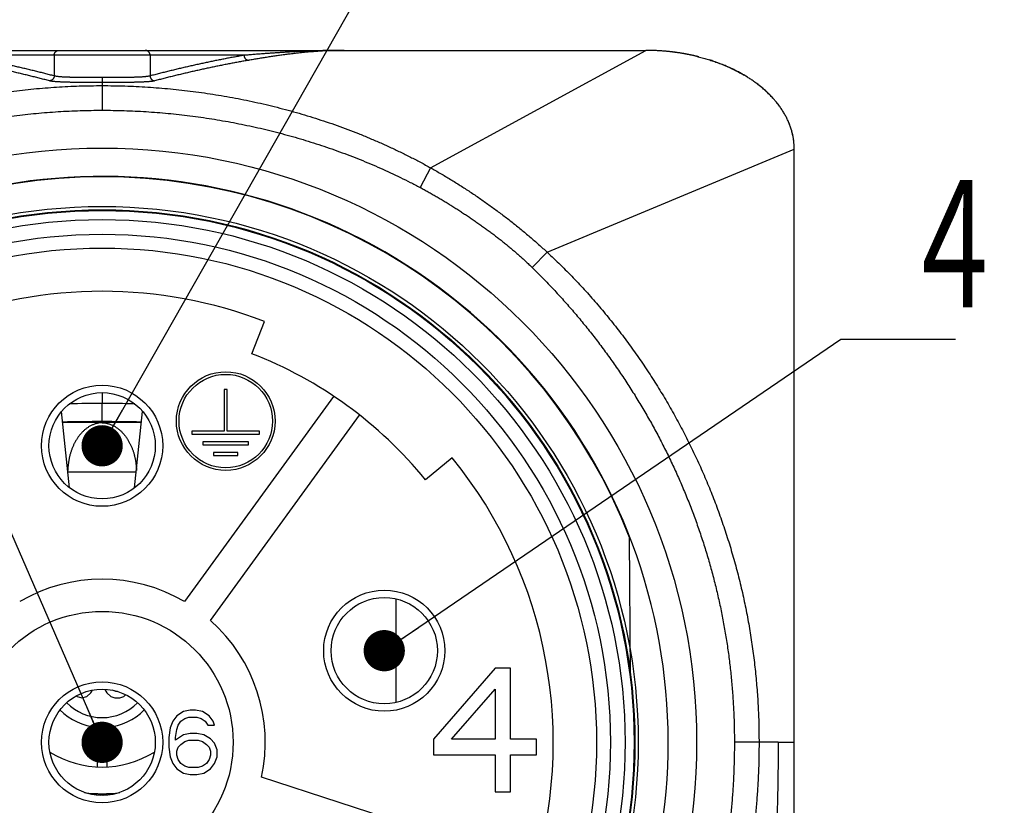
# Model space of a CAD drawing. Header units: millimetres. Extents: x 0 to 1071, y 0 to 742.
# Tile 13 of 127: x 325 to 358, y 223 to 250. Entities that reach past the tile are written whole.
import ezdxf

# ---------------------------------------------------------------- set-up
doc = ezdxf.new("R2010")
doc.units = ezdxf.units.MM
doc.header["$LTSCALE"] = 0.454724
for name, color, linetype in [('NoLayerName_001', 7, 'Continuous'), ('NoLayerName_004', 7, 'Continuous'), ('NoLayerName_006', 7, 'Continuous'), ('NoLayerName_007', 7, 'Continuous')]:
    doc.layers.add(name, color=color, linetype=linetype)
doc.styles.get("Standard").update_dxf_attribs({"font": 'txt', "bigfont": 'extfont2'})
doc.dimstyles.get("Standard").update_dxf_attribs({"dimtxt": 2.5, "dimasz": 2.5, "dimexe": 1, "dimexo": 1, "dimtad": 1, "dimdec": 3, "dimzin": 0, "dimdsep": 46, "dimtxsty": 'Standard', "dimcen": 2.5, "dimadec": 3, "dimazin": 0, "dimtfac": 0.75, "dimtdec": 3, "dimtmove": 0, "dimatfit": 3, "dimfxl": 1, "dimarcsym": 0})

msp = doc.modelspace()

# ---------------------------------------------------------------- linework, layer by layer
at = {"layer": 'NoLayerName_001', "color": 7, "linetype": 'Continuous', "lineweight": 25}
for p, q in [((308.7628, 248.821), (346.0406, 248.821)), ((332.537, 238.4188), (332.9637, 239.5255)), ((335.3366, 236.9572), (330.2269, 229.9242)), ((326.2879, 233.8246), (326.0131, 236.4388)), ((328.5154, 233.8246), (328.7902, 236.4388)), ((331.1179, 229.2768), (336.2277, 236.3098)), ((339.4036, 234.8467), (338.4829, 234.0989)), ((345.512, 227.4131), (345.4709, 232.1267)), ((326.8764, 226.667), (327.0141, 226.7968)), ((327.0141, 226.7968), (327.071, 226.8862)), ((327.4898, 226.9145), (327.5648, 226.7968)), ((327.5648, 226.7968), (327.7024, 226.667)), ((327.8676, 226.8401), (327.7575, 226.8833)), ((327.9266, 226.8401), (327.8676, 226.8401)), ((326.5206, 226.6909), (326.546, 226.667)), ((326.546, 226.667), (326.7112, 226.6238)), ((326.7112, 226.6238), (326.8764, 226.667)), ((327.7024, 226.667), (327.8401, 226.6238)), ((327.8401, 226.6238), (328.0053, 226.6238)), ((328.0053, 226.6238), (328.143, 226.667)), ((328.143, 226.667), (328.2076, 226.728)), ((327.2322, 225.6142), (327.2322, 224.2558)), ((327.5711, 224.2558), (327.5711, 225.6142)), ((342.2676, 220.8476), (332.864, 223.903))]:
    msp.add_line(p, q, dxfattribs=at)
at = {"layer": 'NoLayerName_001', "color": 8, "linetype": 'Continuous', "lineweight": 25}
for p, q in [((338.6565, 244.7979), (346.0407, 248.821)), ((332.2639, 248.6516), (322.5394, 248.6516)), ((325.7571, 248.6516), (325.7571, 247.9452)), ((329.0462, 248.6516), (329.0462, 247.9452)), ((327.4017, 247.8876), (327.4017, 246.7687)), ((342.6555, 241.9008), (351.1241, 245.4321)), ((338.6565, 244.7979), (338.2977, 244.1223)), ((342.6555, 241.9008), (342.1424, 241.3751)), ((327.4017, 237.0888), (327.4017, 237.0101)), ((327.4017, 237.0101), (327.4017, 236.8683)), ((327.4017, 236.8683), (327.4017, 236.7191)), ((327.4017, 236.0942), (327.4017, 236.7191)), ((327.4017, 236.0541), (327.4017, 236.0942)), ((328.5817, 234.3599), (326.2216, 234.3599)), ((337.4736, 226.4674), (337.4736, 230.0154)), ((350.5714, 225.0988), (349.0716, 225.0988))]:
    msp.add_line(p, q, dxfattribs=at)
at = {"layer": 'NoLayerName_001', "color": 7, "linetype": 'Continuous', "lineweight": 25}
for radius in [20.3757, 18.372, 17.4189, 16.9444, 4.4903, 2.0757, 1.8215]:
    msp.add_circle((327.4017, 225.0988), radius, dxfattribs=at)
for centre, radius, start, end in [((327.4017, 225.0987), 19.3879, 21.25332, 158.74668), ((327.4017, 225.0988), 15.4618, 68.91667, 111.08333), ((327.4017, 225.0988), 14.2757, 39.08333, 68.91667), ((327.4017, 225.0988), 15.4618, 284.91667, 39.08333), ((327.4017, 225.0988), 5.5917, 59.65193, 120.34807), ((327.4017, 225.0988), 5.5917, 347.65193, 48.34807), ((327.4017, 227.6404), 1.6944, 224.40269, 315.59731), ((327.4017, 227.6404), 2.0333, 224.75348, 265.21981), ((327.4017, 227.6404), 2.0333, 274.78019, 315.24652), ((327.4017, 227.6404), 3.3889, 238.12143, 301.87857)]:
    msp.add_arc(centre, radius, start, end, dxfattribs=at)
at = {"layer": 'NoLayerName_001', "color": 8, "linetype": 'Continuous', "lineweight": 25}
for centre, radius, start, end in [((327.5911, 185.9542), 50.7653, 90.2138, 91.47683), ((327.2121, 185.9602), 50.7593, 88.52285, 89.78604), ((327.3981, 173.5979), 62.4963, 89.996728, 91.235237), ((326.4454, 177.9029), 58.159, 89.057871, 90.386634), ((327.4043, 173.5583), 62.5359, 88.764711, 90.002435), ((328.357, 177.8955), 58.1664, 89.612471, 90.941085), ((327.4017, 227.6404), 4.3038, 261.88863, 278.10108), ((325.7123, 229.5056), 6.396, 283.53087, 285.17902), ((322.9047, 227.4406), 6.0881, 316.89917, 317.20516), ((322.85, 227.4912), 6.1626, 317.20536, 317.61153), ((325.7005, 229.55), 6.442, 285.17712, 285.31223), ((329.1063, 229.5634), 6.4559, 254.6899, 254.8236), ((331.9492, 227.4872), 6.1569, 222.38679, 222.7925), ((329.0984, 229.5341), 6.4255, 254.8229, 255.81742), ((331.893, 227.4352), 6.0803, 222.79269, 223.10133), ((329.0868, 229.4882), 6.3782, 255.81787, 256.39583)]:
    msp.add_arc(centre, radius, start, end, dxfattribs=at)
for points, knots in [([(325.7571, 248.6516), (325.7572, 248.6558), (325.7573, 248.6644), (325.7589, 248.6773), (325.7614, 248.6901), (325.7648, 248.7027), (325.7691, 248.7151), (325.7744, 248.7272), (325.7805, 248.7389), (325.7875, 248.75), (325.7954, 248.7606), (325.8041, 248.7705), (325.8137, 248.7797), (325.824, 248.788), (325.8349, 248.7955), (325.8463, 248.8021), (325.8583, 248.8077), (325.8705, 248.8125), (325.8831, 248.8162), (325.8958, 248.8189), (325.9087, 248.8207), (325.9173, 248.8208), (325.9215, 248.821)], [0, 0, 0, 0, 0.01283148, 0.0257649, 0.0387841, 0.05187043, 0.06500453, 0.0781681, 0.09134568, 0.10452638, 0.11770571, 0.13088739, 0.14408304, 0.15729674, 0.17052143, 0.18374343, 0.19694468, 0.21010491, 0.2232038, 0.23622313, 0.24914911, 0.2619747, 0.2619747, 0.2619747, 0.2619747]), ([(329.0462, 248.6516), (329.0461, 248.6558), (329.046, 248.6644), (329.0444, 248.6773), (329.042, 248.6901), (329.0385, 248.7027), (329.0342, 248.7151), (329.029, 248.7272), (329.0228, 248.7389), (329.0158, 248.75), (329.0079, 248.7606), (328.9992, 248.7705), (328.9896, 248.7797), (328.9794, 248.788), (328.9685, 248.7955), (328.957, 248.8021), (328.9451, 248.8077), (328.9328, 248.8125), (328.9202, 248.8162), (328.9075, 248.8189), (328.8947, 248.8207), (328.8861, 248.8208), (328.8818, 248.821)], [0, 0, 0, 0, 0.01283148, 0.0257649, 0.0387841, 0.05187043, 0.06500453, 0.07816811, 0.09134569, 0.10452639, 0.11770572, 0.13088739, 0.14408304, 0.15729675, 0.17052143, 0.18374343, 0.19694468, 0.21010491, 0.2232038, 0.23622313, 0.2491491, 0.26197469, 0.26197469, 0.26197469, 0.26197469]), ([(335.6993, 248.821), (335.642, 248.8208), (335.5273, 248.8207), (335.3553, 248.819), (335.1833, 248.8165), (335.0113, 248.813), (334.8393, 248.8085), (334.6674, 248.8031), (334.4955, 248.7968), (334.3236, 248.7897), (334.1518, 248.7818), (333.9799, 248.7731), (333.8082, 248.7637), (333.6364, 248.7536), (333.4647, 248.7428), (333.293, 248.7314), (333.1214, 248.7194), (332.9498, 248.7068), (332.7783, 248.6937), (332.6068, 248.6801), (332.4353, 248.6661), (332.3211, 248.6564), (332.2639, 248.6516)], [0, 0, 0, 0, 0.1720127, 0.3440281, 0.5160461, 0.6880658, 0.8600862, 1.0321063, 1.2041279, 1.3761524, 1.548181, 1.7202141, 1.892252, 2.0642942, 2.2363401, 2.4083884, 2.5804376, 2.7524858, 2.9245308, 3.0965699, 3.2686004, 3.4406191, 3.4406191, 3.4406191, 3.4406191]), ([(325.6013, 247.7765), (325.5481, 247.7904), (325.4418, 247.8184), (325.2819, 247.8593), (325.122, 247.8997), (324.9618, 247.9394), (324.8015, 247.9785), (324.641, 248.0169), (324.4804, 248.0546), (324.3196, 248.0917), (324.1587, 248.1282), (323.9976, 248.164), (323.8364, 248.1992), (323.675, 248.2337), (323.5135, 248.2675), (323.3519, 248.3006), (323.19, 248.3329), (323.0281, 248.3645), (322.866, 248.3953), (322.7037, 248.4252), (322.5413, 248.4544), (322.4329, 248.4729), (322.3787, 248.4824)], [0, 0, 0, 0, 0.1649887, 0.3299794, 0.4949723, 0.6599674, 0.824965, 0.9899652, 1.1549679, 1.3199733, 1.4849813, 1.649992, 1.8150049, 1.9800185, 2.1450312, 2.3100416, 2.4750487, 2.6400518, 2.8050508, 2.9700456, 3.1350369, 3.3000255, 3.3000255, 3.3000255, 3.3000255]), ([(325.7571, 247.9452), (325.7039, 247.9591), (325.5977, 247.987), (325.4381, 248.0279), (325.2784, 248.0683), (325.1185, 248.108), (324.9584, 248.1471), (324.7982, 248.1855), (324.6378, 248.2233), (324.4773, 248.2605), (324.3166, 248.297), (324.1558, 248.3328), (323.9948, 248.368), (323.8337, 248.4026), (323.6725, 248.4364), (323.511, 248.4696), (323.3495, 248.5019), (323.1878, 248.5336), (323.0259, 248.5644), (322.8639, 248.5943), (322.7018, 248.6235), (322.5935, 248.6421), (322.5394, 248.6516)], [0, 0, 0, 0, 0.1647527, 0.3295073, 0.494264, 0.659023, 0.8237842, 0.9885478, 1.1533138, 1.3180825, 1.4828538, 1.6476278, 1.8124043, 1.9771818, 2.1419584, 2.3067328, 2.471504, 2.6362713, 2.8010343, 2.9657933, 3.1305486, 3.2953011, 3.2953011, 3.2953011, 3.2953011]), ([(332.2639, 248.6516), (332.2098, 248.6421), (332.1016, 248.6235), (331.9394, 248.5943), (331.7774, 248.5644), (331.6155, 248.5336), (331.4538, 248.5019), (331.2923, 248.4696), (331.1309, 248.4364), (330.9696, 248.4026), (330.8085, 248.368), (330.6475, 248.3328), (330.4867, 248.297), (330.326, 248.2605), (330.1655, 248.2233), (330.0051, 248.1855), (329.8449, 248.1471), (329.6848, 248.108), (329.5249, 248.0683), (329.3652, 248.0279), (329.2056, 247.987), (329.0994, 247.9591), (329.0462, 247.9452)], [0, 0, 0, 0, 0.1647526, 0.3295079, 0.4942668, 0.6590299, 0.8237971, 0.9885683, 1.1533427, 1.3181194, 1.4828968, 1.6476733, 1.8124474, 1.9772186, 2.1419873, 2.3067533, 2.4715169, 2.6362782, 2.8010371, 2.9657938, 3.1305485, 3.2953011, 3.2953011, 3.2953011, 3.2953011]), ([(332.4246, 248.4824), (332.3704, 248.4729), (332.262, 248.4544), (332.0996, 248.4252), (331.9373, 248.3953), (331.7752, 248.3645), (331.6133, 248.3329), (331.4515, 248.3006), (331.2898, 248.2675), (331.1283, 248.2337), (330.9669, 248.1992), (330.8057, 248.164), (330.6446, 248.1282), (330.4837, 248.0917), (330.3229, 248.0546), (330.1623, 248.0169), (330.0018, 247.9785), (329.8415, 247.9394), (329.6814, 247.8997), (329.5214, 247.8593), (329.3616, 247.8184), (329.2552, 247.7904), (329.202, 247.7765)], [0, 0, 0, 0, 0.1649886, 0.3299799, 0.4949747, 0.6599737, 0.8249768, 0.9899839, 1.1549943, 1.320007, 1.4850206, 1.6500336, 1.8150442, 1.9800522, 2.1450576, 2.3100603, 2.4750605, 2.6400581, 2.8050533, 2.9700461, 3.1350368, 3.3000255, 3.3000255, 3.3000255, 3.3000255]), ([(332.2639, 248.6516), (332.2641, 248.6474), (332.2643, 248.6389), (332.266, 248.6263), (332.2684, 248.6138), (332.2718, 248.6014), (332.2761, 248.5892), (332.2813, 248.5773), (332.2873, 248.5659), (332.2942, 248.5549), (332.3018, 248.5445), (332.3103, 248.5346), (332.3196, 248.5256), (332.3296, 248.5172), (332.3401, 248.5097), (332.3513, 248.503), (332.3628, 248.4971), (332.3748, 248.4922), (332.387, 248.4882), (332.3994, 248.4852), (332.412, 248.4831), (332.4204, 248.4827), (332.4246, 248.4824)], [0, 0, 0, 0, 0.01261228, 0.02531637, 0.038099, 0.05094445, 0.06383612, 0.0767581, 0.08969664, 0.10264175, 0.1155887, 0.12853959, 0.14150306, 0.15448089, 0.16746552, 0.18044401, 0.19339994, 0.20631533, 0.21917241, 0.23195561, 0.24465346, 0.25726067, 0.25726067, 0.25726067, 0.25726067]), ([(325.7571, 247.9452), (325.7569, 247.9411), (325.7567, 247.9328), (325.755, 247.9205), (325.7526, 247.9082), (325.7492, 247.8961), (325.7451, 247.8842), (325.7401, 247.8726), (325.7342, 247.8613), (325.7276, 247.8505), (325.7202, 247.8402), (325.712, 247.8305), (325.7031, 247.8215), (325.6935, 247.8132), (325.6832, 247.8056), (325.6725, 247.7988), (325.6613, 247.7928), (325.6498, 247.7877), (325.638, 247.7834), (325.6259, 247.7801), (325.6137, 247.7777), (325.6054, 247.777), (325.6013, 247.7765)], [0, 0, 0, 0, 0.01235349, 0.02479046, 0.03729966, 0.04986747, 0.06247935, 0.0751212, 0.08778063, 0.10044837, 0.11311959, 0.12579524, 0.1384818, 0.15117976, 0.16388171, 0.17657574, 0.18924706, 0.20187964, 0.21445779, 0.22696781, 0.23939972, 0.251749, 0.251749, 0.251749, 0.251749]), ([(327.4017, 247.7186), (327.3115, 247.7187), (327.1613, 247.7187), (326.9509, 247.7193), (326.8006, 247.72), (326.6804, 247.7208), (326.5903, 247.7215), (326.5152, 247.7224), (326.4551, 247.7232), (326.41, 247.7239), (326.3649, 247.7246), (326.3199, 247.7255), (326.2748, 247.7265), (326.2297, 247.7276), (326.1847, 247.7288), (326.1396, 247.7301), (326.0946, 247.7317), (326.0495, 247.7334), (326.0045, 247.7353), (325.9594, 247.7374), (325.9144, 247.7399), (325.8695, 247.7428), (325.8245, 247.746), (325.7796, 247.7499), (325.7347, 247.7544), (325.69, 247.7599), (325.6452, 247.7661), (325.616, 247.7733), (325.6013, 247.7765)], [0, 0, 0, 0, 0.2704565, 0.4507616, 0.6310707, 0.721227, 0.8113832, 0.9015382, 0.9466151, 0.9916915, 1.0367674, 1.0818428, 1.126918, 1.1719929, 1.217068, 1.2621437, 1.3072208, 1.3523002, 1.3973829, 1.4424665, 1.4875466, 1.5326202, 1.577686, 1.62275, 1.6678299, 1.7129512, 1.7580818, 1.8031456, 1.8031456, 1.8031456, 1.8031456]), ([(327.4017, 247.8876), (327.3193, 247.8877), (327.182, 247.8876), (327.0035, 247.8882), (326.8662, 247.8888), (326.7564, 247.8895), (326.6603, 247.8904), (326.5916, 247.8912), (326.5367, 247.892), (326.4955, 247.8927), (326.4543, 247.8935), (326.4131, 247.8943), (326.372, 247.8953), (326.3308, 247.8964), (326.2896, 247.8976), (326.2485, 247.8989), (326.2073, 247.9004), (326.1661, 247.9021), (326.125, 247.904), (326.0838, 247.9062), (326.0427, 247.9086), (326.0016, 247.9115), (325.9606, 247.9148), (325.9196, 247.9186), (325.8786, 247.9231), (325.8378, 247.9286), (325.797, 247.9349), (325.7704, 247.942), (325.7571, 247.9452)], [0, 0, 0, 0, 0.2471343, 0.4118913, 0.5354618, 0.6590353, 0.7414177, 0.8237989, 0.8649888, 0.9061781, 0.9473669, 0.9885553, 1.0297433, 1.0709311, 1.112119, 1.1533077, 1.1944979, 1.2356906, 1.276887, 1.3180842, 1.3592776, 1.4004639, 1.4416415, 1.4828174, 1.5240109, 1.5652499, 1.6064987, 1.6476743, 1.6476743, 1.6476743, 1.6476743]), ([(329.0462, 247.9452), (329.0329, 247.942), (329.0063, 247.9349), (328.9656, 247.9286), (328.9247, 247.9231), (328.8837, 247.9186), (328.8427, 247.9148), (328.8017, 247.9115), (328.7606, 247.9086), (328.7195, 247.9062), (328.6783, 247.904), (328.6372, 247.9021), (328.596, 247.9004), (328.5549, 247.8989), (328.5137, 247.8976), (328.4725, 247.8964), (328.4314, 247.8953), (328.3902, 247.8943), (328.349, 247.8935), (328.3078, 247.8927), (328.2666, 247.892), (328.2117, 247.8912), (328.1431, 247.8904), (328.047, 247.8895), (327.9234, 247.8887), (327.7586, 247.888), (327.5801, 247.8876), (327.4566, 247.8876), (327.4017, 247.8876)], [0, 0, 0, 0, 0.0411756, 0.0824244, 0.1236633, 0.1648568, 0.2060328, 0.2472104, 0.2883967, 0.32959, 0.3707873, 0.4119836, 0.4531764, 0.4943666, 0.5355552, 0.5767432, 0.617931, 0.659119, 0.7003074, 0.7414962, 0.7826855, 0.8238754, 0.9062565, 0.988639, 1.1122125, 1.2769725, 1.4829179, 1.6476743, 1.6476743, 1.6476743, 1.6476743]), ([(329.202, 247.7765), (329.1873, 247.7733), (329.1581, 247.7661), (329.1134, 247.7599), (329.0686, 247.7544), (329.0237, 247.7499), (328.9788, 247.746), (328.9339, 247.7428), (328.8889, 247.7399), (328.8439, 247.7374), (328.7989, 247.7353), (328.7538, 247.7334), (328.7088, 247.7317), (328.6637, 247.7301), (328.6187, 247.7288), (328.5736, 247.7276), (328.5285, 247.7265), (328.4835, 247.7255), (328.4384, 247.7246), (328.3933, 247.7239), (328.3332, 247.7229), (328.2581, 247.722), (328.168, 247.7211), (328.0628, 247.7203), (327.9276, 247.7196), (327.7472, 247.719), (327.5669, 247.7187), (327.4467, 247.7186), (327.4017, 247.7186)], [0, 0, 0, 0, 0.0450639, 0.0901944, 0.1353156, 0.1803955, 0.2254596, 0.2705254, 0.315599, 0.3606791, 0.4057627, 0.4508454, 0.4959248, 0.5410019, 0.5860776, 0.6311526, 0.6762276, 0.7213027, 0.7663782, 0.8114541, 0.8565305, 0.9466846, 1.0368403, 1.1269967, 1.26223, 1.4425367, 1.667917, 1.8031455, 1.8031455, 1.8031455, 1.8031455]), ([(329.0462, 247.9452), (329.0464, 247.9411), (329.0466, 247.9328), (329.0483, 247.9205), (329.0507, 247.9082), (329.0541, 247.8961), (329.0582, 247.8842), (329.0632, 247.8726), (329.0691, 247.8613), (329.0757, 247.8505), (329.0831, 247.8402), (329.0913, 247.8305), (329.1002, 247.8215), (329.1099, 247.8132), (329.1201, 247.8056), (329.1308, 247.7988), (329.142, 247.7928), (329.1535, 247.7877), (329.1654, 247.7834), (329.1774, 247.7801), (329.1896, 247.7777), (329.1979, 247.777), (329.202, 247.7765)], [0, 0, 0, 0, 0.01235474, 0.02479302, 0.03730354, 0.0498727, 0.06248596, 0.07512919, 0.08779001, 0.10045913, 0.11313172, 0.12580874, 0.13849666, 0.15119598, 0.16389931, 0.17659471, 0.18926741, 0.20190135, 0.21448085, 0.2269922, 0.2394254, 0.25177593, 0.25177593, 0.25177593, 0.25177593]), ([(316.1469, 244.7979), (316.2612, 244.8601), (316.4892, 244.9861), (316.8363, 245.1657), (317.1863, 245.3397), (317.5397, 245.507), (317.896, 245.6678), (318.2553, 245.8222), (318.6173, 245.9699), (318.9819, 246.1112), (319.3489, 246.2458), (319.7182, 246.3739), (320.0897, 246.4955), (320.4632, 246.6107), (320.8386, 246.7195), (321.2158, 246.8218), (321.5946, 246.9179), (321.975, 247.0076), (322.3568, 247.091), (322.7399, 247.1682), (323.1242, 247.2392), (323.5097, 247.304), (323.8961, 247.3626), (324.2834, 247.4151), (324.6716, 247.4616), (325.0604, 247.5019), (325.4498, 247.5361), (325.8397, 247.5641), (326.2299, 247.5861), (326.6204, 247.6016), (327.011, 247.6116), (327.2715, 247.6122), (327.4017, 247.6132)], [0, 0, 0, 0, 0.3906433, 0.7814044, 1.1722632, 1.563197, 1.95418, 2.3451843, 2.7361794, 3.1271342, 3.518041, 3.9089148, 4.299767, 4.6906055, 5.0814341, 5.472253, 5.8630586, 6.2538482, 6.6446315, 7.0354194, 7.4262205, 7.8170407, 8.2078841, 8.598752, 8.9896435, 9.3805482, 9.7714476, 10.1623239, 10.5531602, 10.9439406, 11.3346506, 11.7252768, 11.7252768, 11.7252768, 11.7252768]), ([(327.4017, 247.6132), (327.5319, 247.6122), (327.7923, 247.6116), (328.1829, 247.6016), (328.5734, 247.5861), (328.9636, 247.5641), (329.3535, 247.5361), (329.7429, 247.5019), (330.1318, 247.4616), (330.5199, 247.4151), (330.9072, 247.3626), (331.2937, 247.304), (331.6791, 247.2392), (332.0634, 247.1682), (332.4465, 247.091), (332.8283, 247.0076), (333.2087, 246.9179), (333.5875, 246.8218), (333.9647, 246.7195), (334.3401, 246.6107), (334.7137, 246.4955), (335.0851, 246.3739), (335.4544, 246.2458), (335.8214, 246.1112), (336.186, 245.9699), (336.548, 245.8222), (336.9073, 245.6678), (337.2637, 245.507), (337.617, 245.3397), (337.967, 245.1657), (338.3141, 244.9861), (338.5421, 244.8601), (338.6565, 244.7979)], [0, 0, 0, 0, 0.3906261, 0.7813361, 1.1721166, 1.5629529, 1.9538292, 2.3447286, 2.7356332, 3.1265248, 3.5173927, 3.908236, 4.2990563, 4.6898574, 5.0806453, 5.4714285, 5.8622181, 6.2530238, 6.6438426, 7.0346712, 7.4255097, 7.816362, 8.2072357, 8.5981426, 8.9890973, 9.3800925, 9.7710967, 10.1620798, 10.5530135, 10.9438724, 11.3346335, 11.7252768, 11.7252768, 11.7252768, 11.7252768]), ([(316.5057, 244.1223), (316.6173, 244.1803), (316.8397, 244.2977), (317.1779, 244.4651), (317.5187, 244.6272), (317.8625, 244.7832), (318.209, 244.9333), (318.5579, 245.0774), (318.9093, 245.2155), (319.263, 245.3477), (319.6188, 245.4738), (319.9766, 245.5941), (320.3363, 245.7084), (320.6978, 245.8168), (321.0611, 245.9193), (321.4259, 246.0159), (321.7922, 246.1067), (322.1599, 246.1917), (322.5289, 246.2708), (322.8991, 246.3441), (323.2705, 246.4116), (323.6428, 246.4733), (324.0161, 246.5291), (324.3902, 246.5792), (324.7651, 246.6236), (325.1406, 246.6621), (325.5167, 246.6948), (325.8932, 246.7217), (326.2701, 246.7426), (326.6472, 246.7575), (327.0244, 246.7671), (327.2759, 246.7677), (327.4017, 246.7687)], [0, 0, 0, 0, 0.3772416, 0.7545824, 1.1320079, 1.5095007, 1.8870398, 2.2646009, 2.6421571, 3.0196795, 3.3971592, 3.7746071, 4.1520327, 4.5294429, 4.9068424, 5.2842334, 5.661616, 6.0389903, 6.4163632, 6.793742, 7.1711329, 7.548541, 7.9259701, 8.3034232, 8.6809015, 9.0583957, 9.4358869, 9.8133571, 10.1907893, 10.5681683, 10.9454803, 11.3227129, 11.3227129, 11.3227129, 11.3227129]), ([(327.4017, 246.7687), (327.5274, 246.7677), (327.7789, 246.7671), (328.1561, 246.7575), (328.5332, 246.7426), (328.9101, 246.7217), (329.2866, 246.6948), (329.6627, 246.6621), (330.0382, 246.6236), (330.4131, 246.5792), (330.7872, 246.5291), (331.1605, 246.4733), (331.5329, 246.4116), (331.9042, 246.3441), (332.2744, 246.2708), (332.6434, 246.1917), (333.0111, 246.1067), (333.3774, 246.0159), (333.7423, 245.9193), (334.1055, 245.8168), (334.467, 245.7084), (334.8267, 245.5941), (335.1845, 245.4738), (335.5403, 245.3477), (335.894, 245.2155), (336.2454, 245.0774), (336.5944, 244.9333), (336.9408, 244.7832), (337.2846, 244.6272), (337.6254, 244.4651), (337.9636, 244.2977), (338.1861, 244.1803), (338.2977, 244.1223)], [0, 0, 0, 0, 0.3772327, 0.7545446, 1.1319236, 1.5093559, 1.886826, 2.2643172, 2.6418114, 3.0192898, 3.3967428, 3.774172, 4.1515801, 4.528971, 4.9063498, 5.2837226, 5.661097, 6.0384796, 6.4158706, 6.79327, 7.1706803, 7.5481059, 7.9255538, 8.3030334, 8.6805558, 9.058112, 9.4356732, 9.8132122, 10.190705, 10.5681306, 10.9454713, 11.3227129, 11.3227129, 11.3227129, 11.3227129]), ([(338.6565, 244.7979), (338.7139, 244.7654), (338.8291, 244.701), (339.0003, 244.6018), (339.1707, 244.5011), (339.3402, 244.3987), (339.5086, 244.2947), (339.6761, 244.1892), (339.8426, 244.0822), (340.0081, 243.9737), (340.1727, 243.8637), (340.3362, 243.7523), (340.4988, 243.6393), (340.6603, 243.5249), (340.8208, 243.4089), (340.9803, 243.2915), (341.1387, 243.1726), (341.296, 243.0522), (341.4521, 242.9303), (341.6071, 242.807), (341.7608, 242.6821), (341.9133, 242.5557), (342.0645, 242.4278), (342.2144, 242.2984), (342.3629, 242.1674), (342.5102, 242.0351), (342.607, 241.9454), (342.6555, 241.9008)], [0, 0, 0, 0, 0.1979152, 0.3958453, 0.5937864, 0.7917336, 0.9896808, 1.1876206, 1.385546, 1.5834606, 1.7813732, 1.9792932, 2.1772299, 2.3751925, 2.5731903, 2.7712228, 2.9692807, 3.1673549, 3.3654368, 3.5635187, 3.7615934, 3.9596546, 4.1576965, 4.3557145, 4.5537042, 4.7516624, 4.9495867, 4.9495867, 4.9495867, 4.9495867]), ([(338.2977, 244.1223), (338.344, 244.0974), (338.437, 244.0478), (338.5753, 243.9716), (338.7131, 243.8942), (338.8501, 243.8155), (338.9864, 243.7356), (339.1221, 243.6545), (339.257, 243.5723), (339.3913, 243.4891), (339.5249, 243.4047), (339.6578, 243.3194), (339.7901, 243.2329), (339.9217, 243.1455), (340.0525, 243.057), (340.1828, 242.9675), (340.3123, 242.877), (340.4411, 242.7856), (340.5692, 242.6931), (340.6965, 242.5995), (340.8229, 242.5047), (340.9485, 242.4088), (341.073, 242.3116), (341.1966, 242.2131), (341.3191, 242.1132), (341.4404, 242.012), (341.5606, 241.9094), (341.6796, 241.8054), (341.7973, 241.7), (341.9138, 241.5931), (342.029, 241.485), (342.1045, 241.4116), (342.1424, 241.3751)], [0, 0, 0, 0, 0.1579715, 0.3159529, 0.4739444, 0.6319446, 0.7899514, 0.9479614, 1.1059702, 1.2639727, 1.4219672, 1.579956, 1.7379417, 1.8959263, 2.053912, 2.2119006, 2.3698939, 2.5278924, 2.6858925, 2.8438912, 3.0018877, 3.1598828, 3.3178797, 3.4758837, 3.6339021, 3.7919349, 3.9499738, 4.1080112, 4.2660406, 4.4240566, 4.5820548, 4.7400323, 4.7400323, 4.7400323, 4.7400323]), ([(342.6555, 241.9008), (342.8068, 241.7567), (343.1124, 241.4716), (343.5522, 241.0244), (343.9807, 240.566), (344.3956, 240.0949), (344.7974, 239.6122), (345.1855, 239.1183), (345.5599, 238.6139), (345.9203, 238.0996), (346.2665, 237.5758), (346.5982, 237.0429), (346.9153, 236.5013), (347.2175, 235.9513), (347.5047, 235.3935), (347.7766, 234.828), (348.0331, 234.2554), (348.2739, 233.676), (348.4989, 233.0903), (348.7079, 232.4986), (348.9007, 231.9014), (349.0772, 231.299), (349.2371, 230.6921), (349.3804, 230.0809), (349.5068, 229.4659), (349.6163, 228.8476), (349.7088, 228.2265), (349.7845, 227.6032), (349.8434, 226.9783), (349.885, 226.3522), (349.9118, 225.7256), (349.9133, 225.3076), (349.9161, 225.0988)], [0, 0, 0, 0, 0.6266449, 1.2537103, 1.881152, 2.508904, 3.1368804, 3.7649771, 4.3930739, 5.0210401, 5.6488235, 6.2764549, 6.9039665, 7.531389, 8.1587524, 8.7860868, 9.4134235, 10.0407907, 10.6681967, 11.2956452, 11.9231407, 12.5506894, 13.1783007, 13.8059877, 14.433767, 15.06162, 15.6894836, 16.3172839, 16.9449393, 17.5723619, 18.1994587, 18.8261331, 18.8261331, 18.8261331, 18.8261331]), ([(342.1424, 241.3751), (342.2647, 241.2529), (342.5114, 241.0107), (342.8692, 240.6352), (343.2195, 240.2527), (343.5611, 239.8623), (343.8939, 239.4646), (344.2179, 239.0596), (344.533, 238.6476), (344.8389, 238.2287), (345.1355, 237.8031), (345.4228, 237.3708), (345.7004, 236.9322), (345.9683, 236.4873), (346.2262, 236.0366), (346.4739, 235.5801), (346.7113, 235.1181), (346.9381, 234.6508), (347.1541, 234.1784), (347.3592, 233.7013), (347.5532, 233.2195), (347.736, 232.7334), (347.9075, 232.2433), (348.0675, 231.7492), (348.216, 231.2516), (348.3529, 230.7506), (348.4781, 230.2465), (348.5914, 229.7396), (348.6927, 229.23), (348.7821, 228.7181), (348.8595, 228.2043), (348.9249, 227.6889), (348.9784, 227.1721), (349.0201, 226.6544), (349.0495, 226.1361), (349.0685, 225.6175), (349.0696, 225.2716), (349.0716, 225.0988)], [0, 0, 0, 0, 0.5184908, 1.0371063, 1.5557875, 2.0744679, 2.5930798, 3.1116314, 3.630189, 4.148822, 4.6676008, 5.1865622, 5.7056745, 6.2249002, 6.744205, 7.2635579, 7.7829318, 8.3023041, 8.8216575, 9.3409801, 9.8602723, 10.3795432, 10.8988028, 11.4180626, 11.9373353, 12.4566358, 12.9759814, 13.4953923, 14.0148874, 14.5344479, 15.0540309, 15.5735886, 16.093069, 16.6124163, 17.1315722, 17.650476, 18.1690652, 18.1690652, 18.1690652, 18.1690652]), ([(327.4017, 236.0541), (327.3853, 236.0533), (327.3526, 236.0525), (327.3038, 236.047), (327.2553, 236.039), (327.2074, 236.0282), (327.1601, 236.0146), (327.1138, 235.9984), (327.0684, 235.9797), (327.0241, 235.9586), (326.9808, 235.9354), (326.9387, 235.9101), (326.8978, 235.8829), (326.858, 235.8538), (326.8196, 235.8231), (326.7823, 235.7908), (326.7463, 235.757), (326.7116, 235.7218), (326.6782, 235.6854), (326.6461, 235.6479), (326.6153, 235.6093), (326.5859, 235.5698), (326.5578, 235.5295), (326.531, 235.4884), (326.5054, 235.4465), (326.4811, 235.404), (326.458, 235.3608), (326.436, 235.3171), (326.4152, 235.2728), (326.3954, 235.2279), (326.3768, 235.1826), (326.3592, 235.1368), (326.3428, 235.0907), (326.3275, 235.0441), (326.3133, 234.9972), (326.3003, 234.9499), (326.2883, 234.9024), (326.2774, 234.8547), (326.2676, 234.8066), (326.2586, 234.7585), (326.2537, 234.7262), (326.2511, 234.7101)], [0, 0, 0, 0, 0.0490043, 0.0980957, 0.1472361, 0.1963829, 0.2454924, 0.2945585, 0.3436183, 0.3926943, 0.4417914, 0.4909006, 0.5400315, 0.5892079, 0.6384433, 0.687741, 0.7370949, 0.7864903, 0.8359046, 0.885308, 0.9346646, 0.9839325, 1.0330812, 1.0821356, 1.1311289, 1.1800894, 1.2290402, 1.2779997, 1.3269777, 1.3759725, 1.4249798, 1.4739948, 1.5230118, 1.5720244, 1.6210281, 1.6700262, 1.7190227, 1.7680196, 1.8170175, 1.866015, 1.9150095, 1.9150095, 1.9150095, 1.9150095]), ([(327.4017, 236.0541), (327.418, 236.0533), (327.4507, 236.0525), (327.4995, 236.047), (327.548, 236.039), (327.596, 236.0282), (327.6432, 236.0146), (327.6895, 235.9984), (327.7349, 235.9797), (327.7793, 235.9586), (327.8225, 235.9354), (327.8646, 235.9101), (327.9056, 235.8829), (327.9453, 235.8538), (327.9838, 235.8231), (328.021, 235.7908), (328.057, 235.757), (328.0917, 235.7218), (328.1251, 235.6854), (328.1572, 235.6479), (328.188, 235.6093), (328.2175, 235.5698), (328.2456, 235.5295), (328.2724, 235.4884), (328.2979, 235.4465), (328.3222, 235.404), (328.3453, 235.3608), (328.3673, 235.3171), (328.3882, 235.2728), (328.4079, 235.2279), (328.4266, 235.1826), (328.4441, 235.1368), (328.4605, 235.0907), (328.4758, 235.0441), (328.49, 234.9972), (328.5031, 234.9499), (328.515, 234.9024), (328.5259, 234.8547), (328.5358, 234.8066), (328.5447, 234.7585), (328.5496, 234.7262), (328.5522, 234.7101)], [0, 0, 0, 0, 0.0490044, 0.0980958, 0.1472362, 0.196383, 0.2454926, 0.2945587, 0.3436185, 0.3926945, 0.4417916, 0.4909009, 0.5400318, 0.5892082, 0.6384436, 0.6877414, 0.7370953, 0.7864908, 0.8359051, 0.8853086, 0.9346651, 0.983933, 1.0330818, 1.0821362, 1.1311296, 1.1800901, 1.2290409, 1.2780004, 1.3269785, 1.3759733, 1.4249807, 1.4739957, 1.5230127, 1.5720253, 1.621029, 1.6700272, 1.7190237, 1.7680206, 1.8170185, 1.866016, 1.9150106, 1.9150106, 1.9150106, 1.9150106]), ([(326.2511, 234.7101), (326.2488, 234.6939), (326.244, 234.6616), (326.2382, 234.6129), (326.2332, 234.5642), (326.2291, 234.5154), (326.2258, 234.4665), (326.2243, 234.4339), (326.2235, 234.4176)], [0, 0, 0, 0, 0.04899188, 0.09798314, 0.14697361, 0.195961, 0.24494091, 0.29390704, 0.29390704, 0.29390704, 0.29390704]), ([(328.5522, 234.7101), (328.5545, 234.6939), (328.5593, 234.6616), (328.5651, 234.6129), (328.5701, 234.5642), (328.5742, 234.5154), (328.5775, 234.4665), (328.579, 234.4339), (328.5798, 234.4176)], [0, 0, 0, 0, 0.04899191, 0.09798319, 0.14697369, 0.1959611, 0.24494105, 0.2939072, 0.2939072, 0.2939072, 0.2939072]), ([(349.0716, 225.0988), (349.07, 224.9368), (349.0691, 224.6129), (349.0536, 224.1271), (349.0297, 223.6415), (348.9958, 223.1564), (348.9523, 222.672), (348.8992, 222.1885), (348.8365, 221.7062), (348.7641, 221.2252), (348.6821, 220.7458), (348.5904, 220.2682), (348.489, 219.7926), (348.3779, 219.3193), (348.257, 218.8483), (348.1264, 218.38), (347.9859, 217.9145), (347.8356, 217.4521), (347.6754, 216.993), (347.5055, 216.5374), (347.3257, 216.0856), (347.1361, 215.6377), (346.9368, 215.194), (346.7276, 214.7549), (346.5087, 214.3204), (346.2801, 213.8909), (346.0419, 213.4666), (345.7942, 213.0478), (345.5371, 212.6348), (345.2705, 212.2282), (344.9957, 211.8271), (344.8037, 211.5661), (344.7088, 211.4349)], [0, 0, 0, 0, 0.4858425, 0.9718531, 1.4579998, 1.9442508, 2.4305742, 2.9169389, 3.4033143, 3.8896716, 4.3759931, 4.862274, 5.348514, 5.8347171, 6.3208921, 6.8070526, 7.2932174, 7.779405, 8.2656157, 8.7518478, 9.2381043, 9.7243927, 10.2107258, 10.6971215, 11.1836018, 11.6701502, 12.1567098, 12.643225, 13.129644, 13.6159195, 14.1020092, 14.5878762, 14.5878762, 14.5878762, 14.5878762]), ([(349.9161, 225.0988), (349.9144, 224.9312), (349.9135, 224.596), (349.8974, 224.0933), (349.8724, 223.5909), (349.8369, 223.089), (349.7913, 222.5878), (349.7356, 222.0876), (349.6697, 221.5886), (349.5936, 221.091), (349.5073, 220.5952), (349.4107, 220.1013), (349.3036, 219.6096), (349.1861, 219.1204), (349.0579, 218.6338), (348.9191, 218.1502), (348.7695, 217.6698), (348.6091, 217.1929), (348.4379, 216.7197), (348.2558, 216.2505), (348.0629, 215.7857), (347.8591, 215.3255), (347.6445, 214.8701), (347.4191, 214.42), (347.1829, 213.9754), (346.9359, 213.5366), (346.6785, 213.1038), (346.4107, 212.6774), (346.1329, 212.2576), (345.8448, 211.8449), (345.5483, 211.4385), (345.3412, 211.1748), (345.2389, 211.0421)], [0, 0, 0, 0, 0.5027162, 1.0056103, 1.5086478, 2.0117953, 2.5150208, 3.0182943, 3.5215881, 4.024877, 4.5281393, 5.0313604, 5.5345339, 6.0376621, 6.5407562, 7.0438369, 7.5469351, 8.0500804, 8.5532662, 9.0564808, 9.5597193, 10.0629838, 10.5662847, 11.0696403, 11.573076, 12.076583, 12.5801096, 13.0836, 13.5869969, 14.0902417, 14.5932759, 15.0960412, 15.0960412, 15.0960412, 15.0960412])]:
    msp.add_open_spline(points, degree=3, knots=knots, dxfattribs=at)
at = {"layer": 'NoLayerName_001', "color": 7, "linetype": 'Continuous', "lineweight": 25}
msp.add_open_spline([(335.6993, 248.821), (335.6444, 248.8206), (335.5346, 248.8204), (335.3698, 248.8168), (335.2051, 248.8114), (335.0405, 248.8038), (334.876, 248.7944), (334.7117, 248.7831), (334.5474, 248.77), (334.3833, 248.7553), (334.2193, 248.739), (334.0555, 248.7212), (333.8918, 248.702), (333.7282, 248.6816), (333.5648, 248.6599), (333.4015, 248.6372), (333.2383, 248.6134), (333.0753, 248.5887), (332.9124, 248.5631), (332.7497, 248.5368), (332.587, 248.5099), (332.4787, 248.4915), (332.4246, 248.4823)], degree=3, knots=[0, 0, 0, 0, 0.164747, 0.3295082, 0.4942798, 0.6590548, 0.8238229, 0.9885801, 1.1533372, 1.3181039, 1.4828869, 1.6476904, 1.8125162, 1.9773636, 2.1422299, 2.3071102, 2.4719978, 2.6368844, 2.8017601, 2.9666135, 3.1314321, 3.2962021, 3.2962021, 3.2962021, 3.2962021], dxfattribs=at)
at = {"layer": 'NoLayerName_004', "color": 7, "linetype": 'Continuous', "lineweight": 25}
for p, q in [((331.5844, 237.192), (331.5844, 235.7687)), ((331.6911, 237.192), (331.5844, 237.192)), ((331.6911, 235.7687), (331.6911, 237.192)), ((330.4813, 235.7687), (330.4813, 235.6619)), ((331.5844, 235.7687), (330.4813, 235.7687)), ((330.4813, 235.6619), (332.7942, 235.6619)), ((332.7942, 235.7687), (331.6911, 235.7687)), ((332.7942, 235.6619), (332.7942, 235.7687)), ((330.852, 235.401), (330.852, 235.2942)), ((332.4236, 235.401), (330.852, 235.401)), ((330.852, 235.2942), (332.4236, 235.2942)), ((332.4236, 235.2942), (332.4236, 235.401)), ((331.2226, 235.0333), (331.2226, 234.9266)), ((332.0529, 235.0333), (331.2226, 235.0333)), ((331.2226, 234.9266), (332.0529, 234.9266)), ((332.0529, 234.9266), (332.0529, 235.0333)), ((340.8725, 227.6404), (338.7544, 225.2069)), ((341.402, 227.6404), (340.8725, 227.6404)), ((341.402, 225.2069), (341.402, 227.6404)), ((339.3722, 225.2069), (340.8725, 226.9194)), ((340.8725, 226.9194), (340.8725, 225.2069)), ((330.194, 226.1533), (329.9645, 226.0127)), ((330.4234, 226.2002), (330.194, 226.1533)), ((330.607, 226.2002), (330.4234, 226.2002)), ((330.8364, 226.1533), (330.607, 226.2002)), ((331.0659, 226.0127), (330.8364, 226.1533)), ((329.8268, 225.8252), (329.7351, 225.5909)), ((329.9645, 226.0127), (329.8268, 225.8252)), ((330.0104, 225.6846), (330.1022, 225.8252)), ((330.1022, 225.8252), (330.2399, 225.919)), ((330.2399, 225.919), (330.3775, 225.9658)), ((330.3775, 225.9658), (330.6529, 225.9658)), ((330.6529, 225.9658), (330.7906, 225.919)), ((330.7906, 225.919), (330.9282, 225.8252)), ((330.9282, 225.8252), (331.02, 225.6846)), ((331.2036, 225.8252), (331.0659, 226.0127)), ((331.2495, 225.6846), (331.2036, 225.8252)), ((329.7351, 225.5909), (329.6892, 225.2628)), ((329.9186, 225.2628), (329.9645, 225.544)), ((329.9645, 225.544), (330.0104, 225.6846)), ((331.02, 225.6846), (331.2495, 225.6846)), ((329.6892, 225.2628), (329.6892, 224.9347)), ((330.194, 225.3565), (329.9186, 225.1691)), ((329.9186, 225.1691), (329.9186, 225.2628)), ((330.1022, 225.0285), (330.2399, 225.1222)), ((330.4234, 225.4034), (330.194, 225.3565)), ((330.2399, 225.1222), (330.3775, 225.1691)), ((330.3775, 225.1691), (330.6988, 225.1691)), ((330.6529, 225.4034), (330.4234, 225.4034)), ((330.8823, 225.3565), (330.6529, 225.4034)), ((330.6988, 225.1691), (330.8364, 225.1222)), ((330.8364, 225.1222), (330.9741, 225.0285)), ((331.1118, 225.2159), (330.8823, 225.3565)), ((331.2495, 225.0753), (331.1118, 225.2159)), ((338.7544, 225.2069), (338.7544, 224.6662)), ((340.8725, 225.2069), (339.3722, 225.2069)), ((342.2845, 225.2069), (341.402, 225.2069)), ((342.2845, 224.6662), (342.2845, 225.2069)), ((329.6892, 224.9347), (329.7351, 224.6067)), ((329.9645, 224.7941), (330.0104, 224.9347)), ((329.9645, 224.6535), (329.9645, 224.7941)), ((330.0104, 224.9347), (330.1022, 225.0285)), ((330.9741, 225.0285), (331.0659, 224.9347)), ((331.0659, 224.9347), (331.1118, 224.7941)), ((331.1118, 224.7941), (331.1118, 224.6535)), ((331.3412, 224.841), (331.2495, 225.0753)), ((331.3412, 224.6067), (331.3412, 224.841)), ((329.7351, 224.6067), (329.8268, 224.3723)), ((330.0104, 224.5129), (329.9645, 224.6535)), ((330.1022, 224.3723), (330.0104, 224.5129)), ((331.0659, 224.5129), (330.9741, 224.3723)), ((331.1118, 224.6535), (331.0659, 224.5129)), ((331.2495, 224.3723), (331.3412, 224.6067)), ((338.7544, 224.6662), (340.8725, 224.6662)), ((340.8725, 224.6662), (340.8725, 223.4043)), ((341.402, 224.6662), (342.2845, 224.6662)), ((341.402, 223.4043), (341.402, 224.6662)), ((329.8268, 224.3723), (329.9645, 224.1849)), ((329.9645, 224.1849), (330.194, 224.0443)), ((330.2399, 224.2786), (330.1022, 224.3723)), ((330.3775, 224.2317), (330.2399, 224.2786)), ((330.6988, 224.2317), (330.3775, 224.2317)), ((330.8364, 224.2786), (330.6988, 224.2317)), ((330.9741, 224.3723), (330.8364, 224.2786)), ((330.8823, 224.0443), (331.1118, 224.1849)), ((331.1118, 224.1849), (331.2495, 224.3723)), ((330.194, 224.0443), (330.4234, 223.9974)), ((330.4234, 223.9974), (330.6529, 223.9974)), ((330.6529, 223.9974), (330.8823, 224.0443)), ((340.8725, 223.4043), (341.402, 223.4043))]:
    msp.add_line(p, q, dxfattribs=at)
for radius in [1.6902, 1.6012]:
    msp.add_circle((331.6378, 236.1127), radius, dxfattribs=at)
at = {"layer": 'NoLayerName_006', "color": 7, "linetype": 'Continuous', "lineweight": 25}
for centre, radius in [((327.4017, 235.2654), 2.0757), ((327.4017, 235.2654), 1.8215), ((337.0707, 228.2404), 2.0757), ((337.0707, 228.2404), 1.8215)]:
    msp.add_circle(centre, radius, dxfattribs=at)
at = {"layer": 'NoLayerName_007', "color": 7, "linetype": 'Continuous', "lineweight": 25}
msp.add_line((351.1239, 209.8488), (351.1239, 245.4321), dxfattribs=at)
at = {"layer": 'NoLayerName_007', "color": 8, "linetype": 'Continuous', "lineweight": 25}
msp.add_line((350.5714, 225.0988), (351.1242, 225.0988), dxfattribs=at)
at = {"layer": 'NoLayerName_007', "color": 7, "linetype": 'Continuous', "lineweight": 25}
msp.add_lwpolyline([(347.7898, 248.614), (347.6261, 248.6519), (347.1838, 248.734), (346.7273, 248.7898), (346.2575, 248.8179), (346.0407, 248.821)], dxfattribs=at)
for radius in [18.2576, 18.2322, 17.9239]:
    msp.add_circle((327.4017, 225.0988), radius, dxfattribs=at)
for centre, radius, start, end in [((346.0403, 241.2603), 7.5607, 87.56415, 89.99829), ((346.0396, 241.2405), 7.5805, 86.52987, 87.56532), ((346.0401, 241.2477), 7.5733, 85.62242, 86.52995), ((346.0408, 241.2578), 7.5632, 85.38659, 85.62229), ((346.0426, 241.2785), 7.5423, 84.11198, 85.38712), ((346.0472, 241.323), 7.4977, 83.12525, 84.11186), ((346.0534, 241.3744), 7.4459, 82.17108, 83.12532), ((346.0597, 241.421), 7.3989, 81.65251, 82.17067), ((346.068, 241.4768), 7.3424, 80.63325, 81.6532), ((346.0808, 241.5548), 7.2634, 79.74791, 80.63309), ((346.0969, 241.6431), 7.1737, 78.71069, 79.74831), ((346.121, 241.7632), 7.0512, 77.38828, 78.71165), ((346.1491, 241.8896), 6.9217, 76.43193, 77.38726), ((346.1645, 241.9539), 6.8556, 76.28635, 76.43065), ((346.175, 241.9969), 6.8113, 75.71329, 76.28682), ((346.2894, 242.3976), 6.3944, 70.99472, 72.46573), ((346.3522, 242.5781), 6.2034, 68.5238, 71.0003), ((346.4345, 242.7885), 5.9775, 66.76998, 68.51983), ((346.527, 243.003), 5.7438, 64.44747, 66.7742), ((346.6377, 243.2349), 5.4869, 62.4826, 64.44504), ((346.7402, 243.4322), 5.2645, 60.8073, 62.48076), ((346.8092, 243.5565), 5.1224, 60.16514, 60.8026), ((346.8882, 243.693), 4.9647, 58.21974, 60.17202), ((347.3006, 244.2994), 4.2309, 50.1849, 53.14005), ((347.4371, 244.4638), 4.0172, 47.87548, 50.17928), ((347.5791, 244.6201), 3.806, 44.77916, 47.88257), ((347.7273, 244.7677), 3.5968, 42.27369, 44.77323), ((347.8281, 244.86), 3.4601, 40.9206, 42.26613), ((347.9097, 244.9305), 3.3523, 39.0912, 40.92309), ((348.0344, 245.031), 3.1922, 35.9365, 39.10176), ((348.5823, 245.3589), 2.5517, 20.84782, 22.28558), ((348.6535, 245.3852), 2.4758, 15.83305, 20.86521), ((348.7136, 245.403), 2.4131, 14.82651, 15.81519), ((348.729, 245.4071), 2.3972, 14.11185, 14.82619), ((348.7869, 245.4206), 2.3378, 7.54107, 14.13542), ((348.8659, 245.4314), 2.2582, 0.01827, 7.93685), ((327.4017, 225.0988), 19.4014, 158.51863, 131.22778)]:
    msp.add_arc(centre, radius, start, end, dxfattribs=at)
for points, knots in [([(347.7897, 248.614), (347.7523, 248.6228), (347.6774, 248.6409), (347.5643, 248.6654), (347.4503, 248.6883), (347.3355, 248.7093), (347.2201, 248.7286), (347.104, 248.7461), (346.9873, 248.7618), (346.8701, 248.7757), (346.7525, 248.7877), (346.6344, 248.798), (346.5161, 248.8063), (346.3974, 248.8129), (346.2786, 248.8175), (346.1597, 248.8205), (346.0803, 248.8207), (346.0407, 248.821)], [0, 0, 0, 0, 0.1153001, 0.2310905, 0.3473383, 0.4640098, 0.5810711, 0.6984875, 0.8162243, 0.9342461, 1.0525178, 1.1710039, 1.2896688, 1.4084772, 1.5273935, 1.6463827, 1.7654099, 1.7654099, 1.7654099, 1.7654099]), ([(347.7897, 248.614), (347.8192, 248.6066), (347.8782, 248.5921), (347.9661, 248.5686), (348.0533, 248.5442), (348.1398, 248.5187), (348.2256, 248.4921), (348.3106, 248.4644), (348.3949, 248.4357), (348.4783, 248.406), (348.5609, 248.3752), (348.6426, 248.3434), (348.7234, 248.3106), (348.8033, 248.2768), (348.8822, 248.242), (348.9602, 248.2062), (349.0372, 248.1695), (349.1131, 248.1319), (349.188, 248.0933), (349.2617, 248.0538), (349.3345, 248.0135), (349.3821, 247.9856), (349.406, 247.9719)], [0, 0, 0, 0, 0.0912847, 0.182223, 0.2727993, 0.3630002, 0.4528129, 0.5422249, 0.6312238, 0.719797, 0.8079323, 0.8956177, 0.9828414, 1.0695917, 1.1558572, 1.241627, 1.3268902, 1.4116366, 1.4958562, 1.5795396, 1.6626776, 1.745262, 1.745262, 1.745262, 1.745262]), ([(350.5708, 246.9693), (350.5591, 246.9844), (350.5357, 247.0149), (350.4993, 247.0597), (350.462, 247.1043), (350.4237, 247.1485), (350.3845, 247.1923), (350.3442, 247.2357), (350.303, 247.2787), (350.2608, 247.3213), (350.2176, 247.3634), (350.1735, 247.4051), (350.1285, 247.4464), (350.0826, 247.4872), (350.0357, 247.5276), (349.988, 247.5675), (349.9393, 247.6068), (349.8898, 247.6457), (349.8394, 247.6841), (349.7881, 247.722), (349.736, 247.7594), (349.683, 247.7962), (349.6293, 247.8325), (349.5746, 247.8683), (349.5192, 247.9034), (349.463, 247.9381), (349.425, 247.9606), (349.406, 247.9719)], [0, 0, 0, 0, 0.0573965, 0.1151456, 0.1732518, 0.2317188, 0.29055, 0.3497487, 0.4093176, 0.4692591, 0.5295754, 0.5902683, 0.6513394, 0.7127901, 0.7746213, 0.8368339, 0.8994286, 0.9624057, 1.0257655, 1.0895082, 1.1536334, 1.2181412, 1.283031, 1.3483018, 1.4139509, 1.4799751, 1.5463706, 1.5463706, 1.5463706, 1.5463706]), ([(351.1023, 245.7432), (351.099, 245.7645), (351.0929, 245.8072), (351.0811, 245.8709), (351.0677, 245.9345), (351.0525, 245.9979), (351.0355, 246.0611), (351.0168, 246.1241), (350.9962, 246.1868), (350.9739, 246.2493), (350.9498, 246.3115), (350.924, 246.3733), (350.8964, 246.4348), (350.8671, 246.496), (350.836, 246.5568), (350.8033, 246.6171), (350.7688, 246.6771), (350.7325, 246.7366), (350.6946, 246.7956), (350.655, 246.8541), (350.6139, 246.9122), (350.585, 246.9501), (350.5707, 246.9693)], [0, 0, 0, 0, 0.0646094, 0.1293865, 0.1943578, 0.2595493, 0.3249861, 0.3906928, 0.4566935, 0.5230115, 0.5896696, 0.6566899, 0.7240942, 0.7919036, 0.8601384, 0.9288189, 0.9979644, 1.0675941, 1.1377257, 1.2083735, 1.2795502, 1.3512672, 1.3512672, 1.3512672, 1.3512672])]:
    msp.add_open_spline(points, degree=3, knots=knots, dxfattribs=at)
at = {"layer": 'NoLayerName_007', "color": 8, "linetype": 'Continuous', "lineweight": 25}
msp.add_open_spline([(350.5714, 225.0988), (350.5703, 224.8808), (350.5691, 224.4448), (350.5607, 223.7909), (350.548, 223.1371), (350.5305, 222.4833), (350.5081, 221.8297), (350.4809, 221.1763), (350.4487, 220.5231), (350.4114, 219.8703), (350.3691, 219.2177), (350.3215, 218.5655), (350.2686, 217.9136), (350.2103, 217.2622), (350.1465, 216.6112), (350.0771, 215.9607), (350.002, 215.3107), (349.9213, 214.6613), (349.8348, 214.0127), (349.7424, 213.3649), (349.6442, 212.7179), (349.5401, 212.0719), (349.4301, 211.427), (349.314, 210.7831), (349.1916, 210.1405), (349.0639, 209.4991), (348.9727, 209.0727), (348.9279, 208.8594)], degree=3, knots=[0, 0, 0, 0, 0.6539271, 1.307888, 1.9618685, 2.6158558, 3.2698384, 3.9238062, 4.5777511, 5.2316768, 5.8855994, 6.5395373, 7.1935114, 7.8475449, 8.5016634, 9.1558797, 9.8101725, 10.4645163, 11.1188876, 11.7732645, 12.4276267, 13.081956, 13.7362357, 14.3904512, 15.0445899, 15.6986409, 16.3525955, 16.3525955, 16.3525955, 16.3525955], dxfattribs=at)

# ---------------------------------------------------------------- texts
at = {"layer": 'NoLayerName_001', "color": 3, "linetype": 'Continuous', "lineweight": 13, "insert": (354.7604, 239.541), "char_height": 4.949795, "attachment_point": 7, "line_spacing_factor": 0.771429}
msp.add_mtext('\\A1;\\W0.6667;４', dxfattribs=at)

# ---------------------------------------------------------------- leaders
at = {"layer": 'NoLayerName_001', "color": 3, "linetype": 'Continuous', "lineweight": 13, "annotation_type": 0, "has_hookline": 1}
for points, hookline_direction, text_width in [([(327.4017, 225.0988), (313.4594, 257.2001), (312.0451, 257.2001)], 1, 1.8857), ([(327.4017, 235.2654), (339.8678, 257.2001), (341.282, 257.2001)], 0, 4.7143), ([(337.0707, 228.2404), (352.7212, 238.916), (354.1354, 238.916)], 0, 1.8857)]:
    msp.add_leader(points, dimstyle='Standard', override={"dimtxt": 4.949795, "dimasz": 1.414227, "dimldrblk": 'DOT'}, dxfattribs=dict(at, hookline_direction=hookline_direction, text_width=text_width))

doc.saveas('drawing.dxf')
